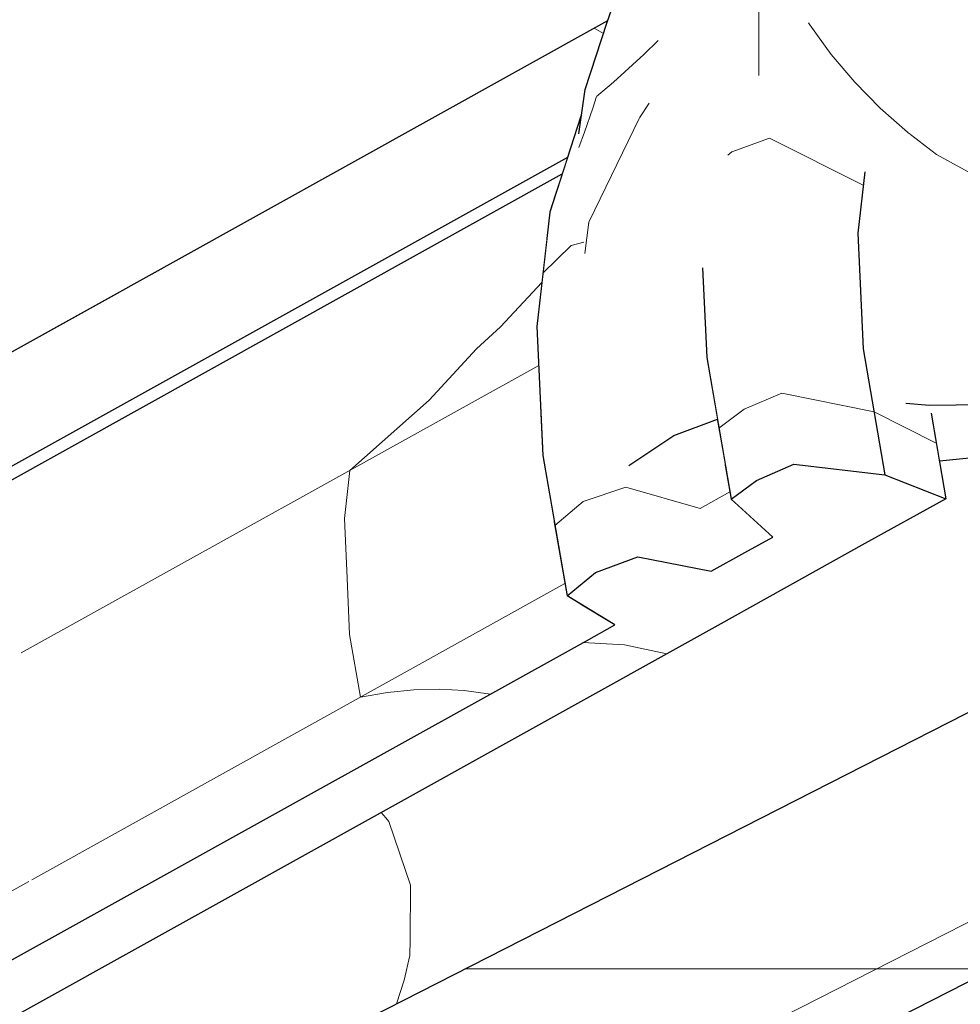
# Model space of a CAD drawing. Header units: millimetres. Extents: x -25478 to 4005, y -8416 to 11348.
# Tile 244 of 256: x -11321 to -11204, y 7196 to 7319. Entities that reach past the tile are written whole.
import ezdxf

# ---------------------------------------------------------------- set-up
doc = ezdxf.new("R2010")
doc.units = ezdxf.units.MM
doc.header["$MEASUREMENT"] = 0
doc.linetypes.add('Wipeout_Contour', pattern=[1000, 0, -1000])
for name, color, linetype in [('POHLED ZÁPADNÍ_1_Konstrukce - nosné', 7, 'Continuous'), ('POHLED ZÁPADNÍ_1_Nové_Konstrukce - krov', 7, 'Continuous'), ('POHLED ZÁPADNÍ_1_Nové_Konstrukce - střechy a skořepiny', 7, 'Continuous'), ('POHLED ZÁPADNÍ_1_Nové_Konstrukce – Dělicí čáry vrstev', 7, 'Continuous'), ('POHLED ZÁPADNÍ_1_Nové_Výplně - Povrchové', 7, 'Continuous'), ('POHLED ZÁPADNÍ_1_Nové_Výplně – Řezové', 7, 'Continuous')]:
    doc.layers.add(name, color=color, linetype=linetype)

# ---------------------------------------------------------------- blocks, each defined once
blk = doc.blocks.new('*X2244', base_point=(-25690.45, -8330.81))
at = {"layer": 'POHLED ZÁPADNÍ_1_Nové_Výplně - Povrchové', "color": 21, "linetype": 'Continuous', "lineweight": 20, "true_color": 0xffaaaa}
blk.add_line((-11210.23, 7304.6), (-11209.96, 7304.39), dxfattribs=at)
blk = doc.blocks.new('*X2263', base_point=(-25690.45, -8330.81))
at = {"layer": 'POHLED ZÁPADNÍ_1_Nové_Výplně - Povrchové', "color": 21, "linetype": 'Continuous', "lineweight": 20, "true_color": 0xffaaaa}
for p, q in [((-11209.96, 7304.39), (-11206.71, 7301.91)), ((-11206.71, 7301.91), (-11197.53, 7296.87))]:
    blk.add_line(p, q, dxfattribs=at)
blk = doc.blocks.new('*X2265', base_point=(-25690.45, -8330.81))
at = {"layer": 'POHLED ZÁPADNÍ_1_Nové_Výplně - Povrchové', "color": 21, "linetype": 'Continuous', "lineweight": 20, "true_color": 0xffaaaa}
for p, q in [((-11222.72, 7318.38), (-11222.55, 7318.1)), ((-11222.55, 7318.1), (-11219.87, 7314.42)), ((-11219.87, 7314.42), (-11216.92, 7310.94)), ((-11216.92, 7310.94), (-11213.74, 7307.69)), ((-11213.74, 7307.69), (-11210.33, 7304.67)), ((-11210.33, 7304.67), (-11210.23, 7304.6))]:
    blk.add_line(p, q, dxfattribs=at)
blk = doc.blocks.new('*X2267', base_point=(-25690.45, -8330.81))
at = {"layer": 'POHLED ZÁPADNÍ_1_Nové_Výplně - Povrchové', "color": 21, "linetype": 'Continuous', "lineweight": 20, "true_color": 0xffaaaa}
blk.add_line((-11228.9, 7326.63), (-11228.9, 7311.76), dxfattribs=at)
blk = doc.blocks.new('*X2272', base_point=(-25690.45, -8330.81))
at = {"layer": 'POHLED ZÁPADNÍ_1_Nové_Výplně - Povrchové', "color": 21, "linetype": 'Continuous', "lineweight": 20, "true_color": 0xffaaaa}
blk.add_line((-11243.85, 7306.46), (-11250.19, 7293.42), dxfattribs=at)
blk = doc.blocks.new('*X2281', base_point=(-25690.45, -8330.81))
at = {"layer": 'POHLED ZÁPADNÍ_1_Nové_Výplně - Povrchové', "color": 21, "linetype": 'Continuous', "lineweight": 20, "true_color": 0xffaaaa}
blk.add_line((-11250.19, 7293.42), (-11250.69, 7289.49), dxfattribs=at)
blk = doc.blocks.new('*X2282', base_point=(-25690.45, -8330.81))
at = {"layer": 'POHLED ZÁPADNÍ_1_Nové_Výplně - Povrchové', "color": 21, "linetype": 'Continuous', "lineweight": 20, "true_color": 0xffaaaa}
for p, q in [((-11241.52, 7316.14), (-11243.3, 7314.42)), ((-11243.3, 7314.42), (-11247.12, 7310.94)), ((-11247.12, 7310.94), (-11249.22, 7309.15)), ((-11242.63, 7308.32), (-11243.85, 7306.46))]:
    blk.add_line(p, q, dxfattribs=at)
blk = doc.blocks.new('*X2283', base_point=(-25690.45, -8330.81))
at = {"layer": 'POHLED ZÁPADNÍ_1_Nové_Výplně - Povrchové', "color": 21, "linetype": 'Continuous', "lineweight": 20, "true_color": 0xffaaaa}
for p, q in [((-11249.22, 7309.15), (-11249.7, 7307.69)), ((-11249.7, 7307.69), (-11250.74, 7304.67)), ((-11250.74, 7304.67), (-11251.43, 7302.76))]:
    blk.add_line(p, q, dxfattribs=at)

msp = doc.modelspace()

# ---------------------------------------------------------------- wipeouts: each hides what was drawn before it
at = {"color": 254, "linetype": 'Wipeout_Contour', "lineweight": 0, "ltscale": 443532.391241}
msp.add_wipeout([(-11476.27, 7121.37), (-11462.43, 7116.11), (-11456.84, 7119.21), (-11471.07, 7124.98), (-11470.19, 7129.94), (-11462.66, 7133.61), (-11447.07, 7131.87), (-11431.16, 7133.48), (-11234.06, 7242.99), (-11215.64, 7253.22), (-11205.52, 7258.84), (-11213.15, 7261.83), (-11224.53, 7263.17), (-11229.22, 7261.13), (-11232.38, 7258.8), (-11227.17, 7254.04), (-11230.67, 7252.1), (-11234.89, 7249.76), (-11244.04, 7251.55), (-11249.34, 7249.61), (-11252.92, 7246.71), (-11246.95, 7243.05), (-11250.5, 7241.08), (-11430.28, 7141.2), (-11434.03, 7139.11), (-11445.81, 7139.02), (-11458.68, 7140.19), (-11467.79, 7138.67), (-11475.72, 7135.52), (-11482.18, 7130.59), (-11484.04, 7125.35), (-11479.01, 7120.57), (-11478.24, 7120.27)], dxfattribs=at).dxf.layer = 'POHLED ZÁPADNÍ_1_Nové_Výplně - Povrchové'

# ---------------------------------------------------------------- next in the draw order: wipeouts: each hides what was drawn before it
at = {"color": 254, "linetype": 'Wipeout_Contour', "lineweight": 0, "ltscale": 80504.485415}
msp.add_wipeout([(-11254.54, 7256.09), (-11433.01, 7156.93), (-11430.28, 7141.2), (-11250.5, 7241.08), (-11251.3, 7245.72), (-11252.92, 7246.71)], dxfattribs=at).dxf.layer = 'POHLED ZÁPADNÍ_1_Nové_Výplně - Povrchové'

# ---------------------------------------------------------------- next in the draw order: wipeouts: each hides what was drawn before it
at = {"color": 254, "linetype": 'Wipeout_Contour', "lineweight": 0, "ltscale": 53559.100792}
msp.add_wipeout([(-11255.95, 7264.24), (-11252.92, 7246.71), (-11249.34, 7249.61), (-11252.42, 7267.37)], dxfattribs=at).dxf.layer = 'POHLED ZÁPADNÍ_1_Nové_Výplně - Povrchové'
at = {"color": 254, "linetype": 'Wipeout_Contour', "lineweight": 0, "ltscale": 40139.007605}
msp.add_wipeout([(-11246.95, 7243.05), (-11251.3, 7245.72), (-11250.5, 7241.08)], dxfattribs=at).dxf.layer = 'POHLED ZÁPADNÍ_1_Nové_Výplně - Povrchové'

# ---------------------------------------------------------------- next in the draw order: wipeouts: each hides what was drawn before it
at = {"color": 254, "linetype": 'Wipeout_Contour', "lineweight": 0, "ltscale": 53549.427425}
msp.add_wipeout([(-11252.42, 7267.37), (-11249.34, 7249.61), (-11244.04, 7251.55), (-11247.07, 7269.05)], dxfattribs=at).dxf.layer = 'POHLED ZÁPADNÍ_1_Nové_Výplně - Povrchové'

# ---------------------------------------------------------------- next in the draw order: wipeouts: each hides what was drawn before it
at = {"color": 254, "linetype": 'Wipeout_Contour', "lineweight": 0, "ltscale": 80298.004217}
msp.add_wipeout([(-11246.12, 7268.69), (-11247.07, 7269.05), (-11244.04, 7251.55), (-11234.89, 7249.76), (-11236.89, 7261.29), (-11245.17, 7262.98)], dxfattribs=at).dxf.layer = 'POHLED ZÁPADNÍ_1_Nové_Výplně - Povrchové'

# ---------------------------------------------------------------- next in the draw order: wipeouts: each hides what was drawn before it
at = {"color": 254, "linetype": 'Wipeout_Contour', "lineweight": 0, "ltscale": 80242.375224}
msp.add_wipeout([(-11233.14, 7263.22), (-11236.89, 7261.29), (-11234.89, 7249.76), (-11230.67, 7252.1), (-11231.73, 7258.21), (-11232.38, 7258.8)], dxfattribs=at).dxf.layer = 'POHLED ZÁPADNÍ_1_Nové_Výplně - Povrchové'

# ---------------------------------------------------------------- next in the draw order: wipeouts: each hides what was drawn before it
at = {"color": 254, "linetype": 'Wipeout_Contour', "lineweight": 0, "ltscale": 40107.958421}
msp.add_wipeout([(-11231.73, 7258.21), (-11230.67, 7252.1), (-11227.17, 7254.04)], dxfattribs=at).dxf.layer = 'POHLED ZÁPADNÍ_1_Nové_Výplně - Povrchové'

# ---------------------------------------------------------------- next in the draw order: wipeouts: each hides what was drawn before it
at = {"color": 254, "linetype": 'Wipeout_Contour', "lineweight": 0, "ltscale": 53516.593848}
msp.add_wipeout([(-11235.44, 7276.51), (-11232.38, 7258.8), (-11229.22, 7261.13), (-11232.31, 7278.98)], dxfattribs=at).dxf.layer = 'POHLED ZÁPADNÍ_1_Nové_Výplně - Povrchové'

# ---------------------------------------------------------------- next in the draw order: wipeouts: each hides what was drawn before it
at = {"color": 254, "linetype": 'Wipeout_Contour', "lineweight": 0, "ltscale": 53508.17598}
msp.add_wipeout([(-11232.31, 7278.98), (-11229.22, 7261.13), (-11224.53, 7263.17), (-11227.59, 7280.87)], dxfattribs=at).dxf.layer = 'POHLED ZÁPADNÍ_1_Nové_Výplně - Povrchové'

# ---------------------------------------------------------------- next in the draw order: wipeouts: each hides what was drawn before it
at = {"color": 254, "linetype": 'Wipeout_Contour', "lineweight": 0, "ltscale": 80345.175748}
msp.add_wipeout([(-11235.95, 7287.73), (-11235.44, 7276.51), (-11232.31, 7278.98), (-11233.05, 7295.43), (-11235.48, 7293.4), (-11235.37, 7290.23)], dxfattribs=at).dxf.layer = 'POHLED ZÁPADNÍ_1_Nové_Výplně - Povrchové'
at = {"color": 254, "linetype": 'Wipeout_Contour', "lineweight": 0, "ltscale": 53480.472193}
msp.add_wipeout([(-11227.59, 7280.87), (-11224.53, 7263.17), (-11213.15, 7261.83), (-11215.87, 7277.57)], dxfattribs=at).dxf.layer = 'POHLED ZÁPADNÍ_1_Nové_Výplně - Povrchové'

# ---------------------------------------------------------------- next in the draw order: wipeouts: each hides what was drawn before it
at = {"color": 254, "linetype": 'Wipeout_Contour', "lineweight": 0, "ltscale": 53551.738602}
msp.add_wipeout([(-11233.05, 7295.43), (-11232.31, 7278.98), (-11227.59, 7280.87), (-11228.33, 7297.19)], dxfattribs=at).dxf.layer = 'POHLED ZÁPADNÍ_1_Nové_Výplně - Povrchové'
at = {"color": 254, "linetype": 'Wipeout_Contour', "lineweight": 0, "ltscale": 80165.973229}
msp.add_wipeout([(-11211.44, 7274.87), (-11215.87, 7277.57), (-11213.15, 7261.83), (-11205.52, 7258.84), (-11207.37, 7269.53), (-11210.52, 7270.77)], dxfattribs=at).dxf.layer = 'POHLED ZÁPADNÍ_1_Nové_Výplně - Povrchové'

# ---------------------------------------------------------------- next in the draw order: wipeouts: each hides what was drawn before it
at = {"color": 254, "linetype": 'Wipeout_Contour', "lineweight": 0, "ltscale": 53584.040476}
msp.add_wipeout([(-11233.73, 7298.11), (-11235.48, 7293.4), (-11233.05, 7295.43), (-11231.97, 7305.04)], dxfattribs=at).dxf.layer = 'POHLED ZÁPADNÍ_1_Nové_Výplně - Povrchové'
at = {"color": 254, "linetype": 'Wipeout_Contour', "lineweight": 0, "ltscale": 53521.452621}
msp.add_wipeout([(-11228.33, 7297.19), (-11227.59, 7280.87), (-11215.87, 7277.57), (-11216.52, 7292.07)], dxfattribs=at).dxf.layer = 'POHLED ZÁPADNÍ_1_Nové_Výplně - Povrchové'
at = {"color": 254, "linetype": 'Wipeout_Contour', "lineweight": 0, "ltscale": 53454.694794}
msp.add_wipeout([(-11350.87, 7160.15), (-11348.97, 7157.57), (-11147, 7260.48), (-11153.77, 7269.66)], dxfattribs=at).dxf.layer = 'POHLED ZÁPADNÍ_1_Nové_Výplně - Povrchové'

# ---------------------------------------------------------------- next in the draw order: wipeouts: each hides what was drawn before it
at = {"color": 254, "linetype": 'Wipeout_Contour', "lineweight": 0, "ltscale": 80380.928199}
msp.add_wipeout([(-11231.97, 7305.04), (-11233.05, 7295.43), (-11228.33, 7297.19), (-11226.71, 7311.62), (-11229.7, 7310.58), (-11229.81, 7309.88)], dxfattribs=at).dxf.layer = 'POHLED ZÁPADNÍ_1_Nové_Výplně - Povrchové'
at = {"color": 254, "linetype": 'Wipeout_Contour', "lineweight": 0, "ltscale": 66864.841386}
msp.add_wipeout([(-11216.52, 7292.07), (-11215.87, 7277.57), (-11211.44, 7274.87), (-11214.63, 7289.3), (-11214.77, 7290.64)], dxfattribs=at).dxf.layer = 'POHLED ZÁPADNÍ_1_Nové_Výplně - Povrchové'
at = {"color": 254, "linetype": 'Wipeout_Contour', "lineweight": 0, "ltscale": 67172.777488}
msp.add_wipeout([(-11256.21, 7270.02), (-11433.66, 7171.43), (-11433.01, 7156.93), (-11254.54, 7256.09), (-11255.95, 7264.24)], dxfattribs=at).dxf.layer = 'POHLED ZÁPADNÍ_1_Nové_Výplně - Povrchové'

# ---------------------------------------------------------------- next in the draw order: wipeouts: each hides what was drawn before it
at = {"color": 254, "linetype": 'Wipeout_Contour', "lineweight": 0, "ltscale": 80337.63607}
msp.add_wipeout([(-11226.71, 7311.62), (-11228.33, 7297.19), (-11216.52, 7292.07), (-11215.67, 7299.74), (-11223.91, 7308.39), (-11224.19, 7309.79)], dxfattribs=at).dxf.layer = 'POHLED ZÁPADNÍ_1_Nové_Výplně - Povrchové'
at = {"color": 254, "linetype": 'Wipeout_Contour', "lineweight": 0, "ltscale": 53602.248258}
msp.add_wipeout([(-11256.68, 7280.39), (-11255.95, 7264.24), (-11252.42, 7267.37), (-11253.15, 7283.74)], dxfattribs=at).dxf.layer = 'POHLED ZÁPADNÍ_1_Nové_Výplně - Povrchové'

# ---------------------------------------------------------------- next in the draw order: wipeouts: each hides what was drawn before it
at = {"color": 254, "linetype": 'Wipeout_Contour', "lineweight": 0, "ltscale": 40196.733732}
msp.add_wipeout([(-11229.7, 7310.58), (-11226.71, 7311.62), (-11224.64, 7318.03)], dxfattribs=at).dxf.layer = 'POHLED ZÁPADNÍ_1_Nové_Výplně - Povrchové'
at = {"color": 254, "linetype": 'Wipeout_Contour', "lineweight": 0, "ltscale": 40136.571061}
msp.add_wipeout([(-11215.67, 7299.74), (-11216.52, 7292.07), (-11214.77, 7290.64)], dxfattribs=at).dxf.layer = 'POHLED ZÁPADNÍ_1_Nové_Výplně - Povrchové'
at = {"color": 254, "linetype": 'Wipeout_Contour', "lineweight": 0, "ltscale": 93790.225072}
msp.add_wipeout([(-11250.26, 7284.52), (-11253.15, 7283.74), (-11252.42, 7267.37), (-11247.07, 7269.05), (-11247.33, 7274.87), (-11249.6, 7279.25), (-11250.22, 7281.97)], dxfattribs=at).dxf.layer = 'POHLED ZÁPADNÍ_1_Nové_Výplně - Povrchové'

# ---------------------------------------------------------------- next in the draw order: wipeouts: each hides what was drawn before it
at = {"color": 254, "linetype": 'Wipeout_Contour', "lineweight": 0, "ltscale": 40192.076354}
msp.add_wipeout([(-11224.64, 7318.03), (-11226.71, 7311.62), (-11224.17, 7310.15)], dxfattribs=at).dxf.layer = 'POHLED ZÁPADNÍ_1_Nové_Výplně - Povrchové'
at = {"color": 254, "linetype": 'Wipeout_Contour', "lineweight": 0, "ltscale": 40176.791751}
msp.add_wipeout([(-11247.33, 7274.87), (-11247.07, 7269.05), (-11246.12, 7268.69)], dxfattribs=at).dxf.layer = 'POHLED ZÁPADNÍ_1_Nové_Výplně - Povrchové'

# ---------------------------------------------------------------- next in the draw order: wipeouts: each hides what was drawn before it
at = {"color": 254, "linetype": 'Wipeout_Contour', "lineweight": 0, "ltscale": 66839.69831}
msp.add_wipeout([(-11360.99, 7171.46), (-11350.87, 7160.15), (-11153.77, 7269.66), (-11163.08, 7280.06), (-11190.75, 7266.05)], dxfattribs=at).dxf.layer = 'POHLED ZÁPADNÍ_1_Nové_Výplně - Povrchové'

# ---------------------------------------------------------------- next in the draw order: wipeouts: each hides what was drawn before it
at = {"color": 254, "linetype": 'Wipeout_Contour', "lineweight": 0, "ltscale": 67211.702146}
msp.add_wipeout([(-11433.66, 7171.43), (-11256.21, 7270.02), (-11256.68, 7280.39), (-11256.51, 7281.89), (-11432.22, 7184.26)], dxfattribs=at).dxf.layer = 'POHLED ZÁPADNÍ_1_Nové_Výplně - Povrchové'

# ---------------------------------------------------------------- next in the draw order: wipeouts: each hides what was drawn before it
at = {"color": 254, "linetype": 'Wipeout_Contour', "lineweight": 0, "ltscale": 53634.067375}
msp.add_wipeout([(-11255.08, 7294.68), (-11256.68, 7280.39), (-11253.15, 7283.74), (-11251.53, 7298.22)], dxfattribs=at).dxf.layer = 'POHLED ZÁPADNÍ_1_Nové_Výplně - Povrchové'
at = {"color": 254, "linetype": 'Wipeout_Contour', "lineweight": 0, "ltscale": 93610.907005}
msp.add_wipeout([(-11361.68, 7172.08), (-11360.99, 7171.46), (-11190.75, 7266.05), (-11193.02, 7264.9), (-11195.05, 7264.69), (-11206.33, 7263.53), (-11205.52, 7258.84)], dxfattribs=at).dxf.layer = 'POHLED ZÁPADNÍ_1_Nové_Výplně - Povrchové'

# ---------------------------------------------------------------- next in the draw order: wipeouts: each hides what was drawn before it
at = {"color": 254, "linetype": 'Wipeout_Contour', "lineweight": 0, "ltscale": 172720.431161}
msp.add_wipeout([(-11207.56, 7270.52), (-11210.52, 7270.77), (-11207.37, 7269.53), (-11206.33, 7263.53), (-11193.02, 7264.9), (-10957.08, 7384.42), (-10964.74, 7387.4), (-10968.26, 7385.62), (-10977.6, 7387.41), (-10983.48, 7385.39), (-10987.71, 7382.39), (-10982.01, 7378.65), (-11195.16, 7270.68)], dxfattribs=at).dxf.layer = 'POHLED ZÁPADNÍ_1_Nové_Výplně - Povrchové'
at = {"color": 254, "linetype": 'Wipeout_Contour', "lineweight": 0, "ltscale": 40218.394502}
msp.add_wipeout([(-11253.15, 7283.74), (-11250.26, 7284.52), (-11251.46, 7298.18)], dxfattribs=at).dxf.layer = 'POHLED ZÁPADNÍ_1_Nové_Výplně - Povrchové'
at = {"color": 254, "linetype": 'Wipeout_Contour', "lineweight": 0, "ltscale": 53824.482424}
msp.add_wipeout([(-11432.22, 7184.26), (-11256.51, 7281.89), (-11255.46, 7291.3), (-11428.74, 7195.03)], dxfattribs=at).dxf.layer = 'POHLED ZÁPADNÍ_1_Nové_Výplně - Povrchové'
at = {"color": 254, "linetype": 'Wipeout_Contour', "lineweight": 0, "ltscale": 66907.373226}
msp.add_wipeout([(-11245.17, 7262.98), (-11236.89, 7261.29), (-11233.14, 7263.22), (-11234.11, 7268.79), (-11239.57, 7266.76)], dxfattribs=at).dxf.layer = 'POHLED ZÁPADNÍ_1_Nové_Výplně - Povrchové'

# ---------------------------------------------------------------- next in the draw order: wipeouts: each hides what was drawn before it
at = {"color": 254, "linetype": 'Wipeout_Contour', "lineweight": 0, "ltscale": 53507.211094}
msp.add_wipeout([(-11197.59, 7301.39), (-11195.75, 7314.42), (-11208.21, 7318.87), (-11210.25, 7304.46)], dxfattribs=at).dxf.layer = 'POHLED ZÁPADNÍ_1_Nové_Výplně - Povrchové'
at = {"color": 254, "linetype": 'Wipeout_Contour', "lineweight": 0, "ltscale": 67070.533647}
msp.add_wipeout([(-11251.2, 7306.67), (-11255.08, 7294.68), (-11251.53, 7298.22), (-11251.43, 7304.48), (-11251.11, 7306.77)], dxfattribs=at).dxf.layer = 'POHLED ZÁPADNÍ_1_Nové_Výplně - Povrchové'
at = {"color": 254, "linetype": 'Wipeout_Contour', "lineweight": 0, "ltscale": 53438.665059}
msp.add_wipeout([(-11207.56, 7270.52), (-11195.16, 7270.68), (-11197.4, 7286.66), (-11210.03, 7288.18)], dxfattribs=at).dxf.layer = 'POHLED ZÁPADNÍ_1_Nové_Výplně - Povrchové'

# ---------------------------------------------------------------- next in the draw order: block references
at = {"layer": 'POHLED ZÁPADNÍ_1_Konstrukce - nosné', "color": 9, "linetype": 'Continuous', "lineweight": 13}
msp.add_blockref('*X2244', (-25690.45, -8330.81), dxfattribs=at)

# ---------------------------------------------------------------- next in the draw order: wipeouts: each hides what was drawn before it
at = {"color": 254, "linetype": 'Wipeout_Contour', "lineweight": 0, "ltscale": 53524.79218}
msp.add_wipeout([(-11195.75, 7314.42), (-11191.91, 7325.35), (-11203.97, 7330.95), (-11208.21, 7318.87)], dxfattribs=at).dxf.layer = 'POHLED ZÁPADNÍ_1_Nové_Výplně - Povrchové'
at = {"color": 254, "linetype": 'Wipeout_Contour', "lineweight": 0, "ltscale": 67246.585937}
msp.add_wipeout([(-11428.74, 7195.03), (-11255.46, 7291.3), (-11255.08, 7294.68), (-11254.22, 7297.35), (-11423.32, 7203.4)], dxfattribs=at).dxf.layer = 'POHLED ZÁPADNÍ_1_Nové_Výplně - Povrchové'

# ---------------------------------------------------------------- next in the draw order: wipeouts: each hides what was drawn before it
at = {"color": 254, "linetype": 'Wipeout_Contour', "lineweight": 0, "ltscale": 53478.196415}
msp.add_wipeout([(-11197.4, 7286.66), (-11197.59, 7301.39), (-11210.25, 7304.46), (-11210.03, 7288.18)], dxfattribs=at).dxf.layer = 'POHLED ZÁPADNÍ_1_Nové_Výplně - Povrchové'
at = {"color": 254, "linetype": 'Wipeout_Contour', "lineweight": 0, "ltscale": 53833.320994}
msp.add_wipeout([(-11423.32, 7203.4), (-11254.22, 7297.35), (-11253.54, 7299.46), (-11416.12, 7209.13)], dxfattribs=at).dxf.layer = 'POHLED ZÁPADNÍ_1_Nové_Výplně - Povrchové'

# ---------------------------------------------------------------- next in the draw order: block references
at = {"layer": 'POHLED ZÁPADNÍ_1_Konstrukce - nosné', "color": 9, "linetype": 'Continuous', "lineweight": 13}
msp.add_blockref('*X2263', (-25690.45, -8330.81), dxfattribs=at)

# ---------------------------------------------------------------- next in the draw order: wipeouts: each hides what was drawn before it
at = {"color": 254, "linetype": 'Wipeout_Contour', "lineweight": 0, "ltscale": 243211.442478}
msp.add_wipeout([(-11470.56, 7231.02), (-11473.4, 7221.11), (-11471.38, 7212.99), (-11466.52, 7217.61), (-11457.02, 7225.17), (-11449.38, 7226.92), (-11441.1, 7224.52), (-11430.15, 7214.1), (-11421.23, 7207.98), (-11252.87, 7301.52), (-11251.2, 7306.67), (-11250.65, 7310.02), (-11247.9, 7318.43), (-11426.64, 7219.3), (-11436.92, 7226.36), (-11447.86, 7236.78), (-11456.15, 7239.18), (-11463.79, 7237.42)], dxfattribs=at).dxf.layer = 'POHLED ZÁPADNÍ_1_Nové_Výplně - Povrchové'
at = {"color": 254, "linetype": 'Wipeout_Contour', "lineweight": 0, "ltscale": 66832.382487}
msp.add_wipeout([(-11214.63, 7289.3), (-11211.44, 7274.87), (-11210.52, 7270.77), (-11207.56, 7270.52), (-11210.03, 7288.18)], dxfattribs=at).dxf.layer = 'POHLED ZÁPADNÍ_1_Nové_Výplně - Povrchové'

# ---------------------------------------------------------------- next in the draw order: wipeouts: each hides what was drawn before it
at = {"color": 254, "linetype": 'Wipeout_Contour', "lineweight": 0, "ltscale": 53561.853473}
msp.add_wipeout([(-11208.21, 7318.87), (-11221.64, 7325.96), (-11223.93, 7309.78), (-11210.25, 7304.46)], dxfattribs=at).dxf.layer = 'POHLED ZÁPADNÍ_1_Nové_Výplně - Povrchové'
at = {"color": 254, "linetype": 'Wipeout_Contour', "lineweight": 0, "ltscale": 53833.771853}
msp.add_wipeout([(-11421.23, 7207.98), (-11413.66, 7210.49), (-11253.54, 7299.46), (-11252.87, 7301.52)], dxfattribs=at).dxf.layer = 'POHLED ZÁPADNÍ_1_Nové_Výplně - Povrchové'
at = {"color": 254, "linetype": 'Wipeout_Contour', "lineweight": 0, "ltscale": 93754.49769}
msp.add_wipeout([(-11242.52, 7287.85), (-11250.04, 7282.4), (-11249.6, 7279.25), (-11247.33, 7274.87), (-11246.12, 7268.69), (-11245.17, 7262.98), (-11239.57, 7266.76)], dxfattribs=at).dxf.layer = 'POHLED ZÁPADNÍ_1_Nové_Výplně - Povrchové'

# ---------------------------------------------------------------- next in the draw order: block references
at = {"layer": 'POHLED ZÁPADNÍ_1_Konstrukce - nosné', "color": 9, "linetype": 'Continuous', "lineweight": 13}
msp.add_blockref('*X2265', (-25690.45, -8330.81), dxfattribs=at)

# ---------------------------------------------------------------- next in the draw order: wipeouts: each hides what was drawn before it
at = {"color": 254, "linetype": 'Wipeout_Contour', "lineweight": 0, "ltscale": 80335.230838}
msp.add_wipeout([(-11235.37, 7290.23), (-11242.52, 7287.85), (-11239.57, 7266.76), (-11234.11, 7268.79), (-11235.44, 7276.51), (-11235.95, 7287.73)], dxfattribs=at).dxf.layer = 'POHLED ZÁPADNÍ_1_Nové_Výplně - Povrchové'
at = {"color": 254, "linetype": 'Wipeout_Contour', "lineweight": 0, "ltscale": 40201.962291}
msp.add_wipeout([(-11250.22, 7281.97), (-11249.6, 7279.25), (-11250.04, 7282.4)], dxfattribs=at).dxf.layer = 'POHLED ZÁPADNÍ_1_Nové_Výplně - Povrchové'

# ---------------------------------------------------------------- next in the draw order: wipeouts: each hides what was drawn before it
at = {"color": 254, "linetype": 'Wipeout_Contour', "lineweight": 0, "ltscale": 93672.929288}
msp.add_wipeout([(-11223.93, 7309.78), (-11223.91, 7308.39), (-11215.67, 7299.74), (-11214.77, 7290.64), (-11214.63, 7289.3), (-11210.03, 7288.18), (-11210.25, 7304.46)], dxfattribs=at).dxf.layer = 'POHLED ZÁPADNÍ_1_Nové_Výplně - Povrchové'

# ---------------------------------------------------------------- next in the draw order: wipeouts: each hides what was drawn before it
at = {"color": 254, "linetype": 'Wipeout_Contour', "lineweight": 0, "ltscale": 93806.826121}
msp.add_wipeout([(-11233.89, 7309.94), (-11229.81, 7309.88), (-11229.7, 7310.58), (-11224.64, 7318.03), (-11224.17, 7310.15), (-11221.64, 7325.96), (-11231.49, 7326.87)], dxfattribs=at).dxf.layer = 'POHLED ZÁPADNÍ_1_Nové_Výplně - Povrchové'

# ---------------------------------------------------------------- next in the draw order: block references
at = {"layer": 'POHLED ZÁPADNÍ_1_Konstrukce - nosné', "color": 9, "linetype": 'Continuous', "lineweight": 13}
msp.add_blockref('*X2267', (-25690.45, -8330.81), dxfattribs=at)

# ---------------------------------------------------------------- next in the draw order: wipeouts: each hides what was drawn before it
at = {"color": 254, "linetype": 'Wipeout_Contour', "lineweight": 0, "ltscale": 53596.857345}
msp.add_wipeout([(-11233.89, 7309.94), (-11233.73, 7298.11), (-11231.97, 7305.04), (-11229.81, 7309.88)], dxfattribs=at).dxf.layer = 'POHLED ZÁPADNÍ_1_Nové_Výplně - Povrchové'

# ---------------------------------------------------------------- next in the draw order: wipeouts: each hides what was drawn before it
at = {"color": 254, "linetype": 'Wipeout_Contour', "lineweight": 0, "ltscale": 80394.72651}
msp.add_wipeout([(-11233.89, 7309.94), (-11242.78, 7307.29), (-11242.52, 7287.85), (-11235.37, 7290.23), (-11235.48, 7293.4), (-11233.73, 7298.11)], dxfattribs=at).dxf.layer = 'POHLED ZÁPADNÍ_1_Nové_Výplně - Povrchové'

# ---------------------------------------------------------------- next in the draw order: wipeouts: each hides what was drawn before it
at = {"color": 254, "linetype": 'Wipeout_Contour', "lineweight": 0, "ltscale": 53620.1953}
msp.add_wipeout([(-11250.3, 7301.52), (-11250.04, 7282.4), (-11242.52, 7287.85), (-11242.78, 7307.29)], dxfattribs=at).dxf.layer = 'POHLED ZÁPADNÍ_1_Nové_Výplně - Povrchové'

# ---------------------------------------------------------------- next in the draw order: block references
at = {"layer": 'POHLED ZÁPADNÍ_1_Konstrukce - nosné', "color": 9, "linetype": 'Continuous', "lineweight": 13}
msp.add_blockref('*X2272', (-25690.45, -8330.81), dxfattribs=at)

# ---------------------------------------------------------------- next in the draw order: wipeouts: each hides what was drawn before it
at = {"color": 254, "linetype": 'Wipeout_Contour', "lineweight": 0, "ltscale": 53637.855648}
msp.add_wipeout([(-11233.89, 7309.94), (-11231.49, 7326.87), (-11240.34, 7324.49), (-11242.78, 7307.29)], dxfattribs=at).dxf.layer = 'POHLED ZÁPADNÍ_1_Nové_Výplně - Povrchové'

# ---------------------------------------------------------------- next in the draw order: wipeouts: each hides what was drawn before it
at = {"color": 254, "linetype": 'Wipeout_Contour', "lineweight": 0, "ltscale": 53627.857494}
msp.add_wipeout([(-11251.46, 7298.18), (-11250.26, 7284.52), (-11250.22, 7281.97), (-11250.3, 7301.52)], dxfattribs=at).dxf.layer = 'POHLED ZÁPADNÍ_1_Nové_Výplně - Povrchové'

# ---------------------------------------------------------------- next in the draw order: block references
at = {"layer": 'POHLED ZÁPADNÍ_1_Konstrukce - nosné', "color": 9, "linetype": 'Continuous', "lineweight": 13}
msp.add_blockref('*X2281', (-25690.45, -8330.81), dxfattribs=at)

# ---------------------------------------------------------------- next in the draw order: wipeouts: each hides what was drawn before it
at = {"color": 254, "linetype": 'Wipeout_Contour', "lineweight": 0, "ltscale": 53656.14528}
msp.add_wipeout([(-11250.3, 7301.52), (-11242.78, 7307.29), (-11240.34, 7324.49), (-11247.9, 7318.43)], dxfattribs=at).dxf.layer = 'POHLED ZÁPADNÍ_1_Nové_Výplně - Povrchové'

# ---------------------------------------------------------------- next in the draw order: block references
at = {"layer": 'POHLED ZÁPADNÍ_1_Konstrukce - nosné', "color": 9, "linetype": 'Continuous', "lineweight": 13}
msp.add_blockref('*X2282', (-25690.45, -8330.81), dxfattribs=at)

# ---------------------------------------------------------------- next in the draw order: wipeouts: each hides what was drawn before it
at = {"color": 254, "linetype": 'Wipeout_Contour', "lineweight": 0, "ltscale": 67072.890765}
msp.add_wipeout([(-11251.42, 7298.56), (-11250.3, 7301.52), (-11247.9, 7318.43), (-11250.65, 7310.02), (-11251.43, 7304.48)], dxfattribs=at).dxf.layer = 'POHLED ZÁPADNÍ_1_Nové_Výplně - Povrchové'

# ---------------------------------------------------------------- next in the draw order: block references
at = {"layer": 'POHLED ZÁPADNÍ_1_Konstrukce - nosné', "color": 9, "linetype": 'Continuous', "lineweight": 13}
msp.add_blockref('*X2283', (-25690.45, -8330.81), dxfattribs=at)

# ---------------------------------------------------------------- next in the draw order: wipeouts: each hides what was drawn before it
at = {"color": 254, "linetype": 'Wipeout_Contour', "lineweight": 0, "ltscale": 53677.898542}
msp.add_wipeout([(-11247.9, 7318.43), (-11240.34, 7324.49), (-11235.28, 7338.91), (-11242.92, 7332.62)], dxfattribs=at).dxf.layer = 'POHLED ZÁPADNÍ_1_Nové_Výplně - Povrchové'

# ---------------------------------------------------------------- next in the draw order: wipeouts: each hides what was drawn before it
at = {"color": 254, "linetype": 'Wipeout_Contour', "lineweight": 0, "ltscale": 50415.951224}
msp.add_wipeout([(-11454.64, 7025.17), (-11436.48, 6989.53), (-7717.4, 8884.49), (-7735.56, 8920.13)], dxfattribs=at).dxf.layer = 'POHLED ZÁPADNÍ_1_Nové_Výplně – Řezové'

# ---------------------------------------------------------------- next in the draw order: wipeouts: each hides what was drawn before it
at = {"color": 254, "linetype": 'Wipeout_Contour', "lineweight": 0, "ltscale": 50561.824188}
msp.add_wipeout([(-11472.8, 7060.81), (-11454.64, 7025.17), (-7735.56, 8920.13), (-7753.72, 8955.77)], dxfattribs=at).dxf.layer = 'POHLED ZÁPADNÍ_1_Nové_Výplně – Řezové'

# ---------------------------------------------------------------- next in the draw order: wipeouts: each hides what was drawn before it
at = {"color": 254, "linetype": 'Wipeout_Contour', "lineweight": 0, "ltscale": 50689.523339}
msp.add_wipeout([(-11486.42, 7087.54), (-11472.8, 7060.81), (-7753.72, 8955.77), (-7767.34, 8982.5)], dxfattribs=at).dxf.layer = 'POHLED ZÁPADNÍ_1_Nové_Výplně – Řezové'

# ---------------------------------------------------------------- next in the draw order: hatches: boundary and pattern name
at = {"layer": 'POHLED ZÁPADNÍ_1_Nové_Výplně – Řezové', "linetype": 'Continuous', "lineweight": 20, "true_color": 0xffaaaa}
h = msp.add_hatch(dxfattribs=at)
h.set_pattern_fill('Střecha___tašky_0001', color=21, style=0, pattern_type=2)
h.set_pattern_definition([(0, (0, 0), (0, 50), [])])
h.paths.add_polyline_path([(-11486.42, 7087.54), (-11472.8, 7060.81), (-7753.72, 8955.77), (-7767.34, 8982.5)])

# ---------------------------------------------------------------- next in the draw order: wipeouts: each hides what was drawn before it
at = {"color": 254, "linetype": 'Wipeout_Contour', "lineweight": 0, "ltscale": 50341.207579}
msp.add_wipeout([(-11436.48, 6989.53), (-11436.02, 6988.64), (-7716.95, 8883.6), (-7717.4, 8884.49)], dxfattribs=at).dxf.layer = 'POHLED ZÁPADNÍ_1_Nové_Výplně – Řezové'

# ---------------------------------------------------------------- next in the draw order: linework, layer by layer
at = {"layer": 'POHLED ZÁPADNÍ_1_Konstrukce - nosné', "color": 8, "linetype": 'Continuous', "lineweight": 20}
msp.add_line((-4454.96, 10638.09), (-11405.15, 7102.91), dxfattribs=at)
at = {"layer": 'POHLED ZÁPADNÍ_1_Nové_Konstrukce - krov', "color": 1, "linetype": 'Continuous', "lineweight": 25}
for p, q in [((-11247.9, 7318.43), (-11242.92, 7332.62)), ((-11422.89, 7221.38), (-11247.82, 7318.65)), ((-11250.65, 7310.02), (-11247.9, 7318.43)), ((-11251.43, 7304.48), (-11250.65, 7310.02)), ((-11251.2, 7306.67), (-11255.08, 7294.68)), ((-11251.1, 7306.83), (-11251.2, 7306.67)), ((-11252.87, 7301.52), (-11421.23, 7207.98)), ((-11215.67, 7299.74), (-11216.52, 7292.07)), ((-11416.12, 7209.13), (-11253.54, 7299.46)), ((-11255.08, 7294.68), (-11256.68, 7280.39)), ((-11216.52, 7292.07), (-11215.87, 7277.57)), ((-11235.95, 7287.73), (-11235.44, 7276.51)), ((-11256.68, 7280.39), (-11255.95, 7264.24)), ((-11215.87, 7277.57), (-11213.15, 7261.84)), ((-11235.44, 7276.51), (-11232.38, 7258.8)), ((-11210.52, 7270.77), (-11207.56, 7270.52)), ((-11207.56, 7270.52), (-11195.16, 7270.68)), ((-11207.37, 7269.53), (-11205.52, 7258.84)), ((-11239.57, 7266.76), (-11234.11, 7268.79)), ((-11245.17, 7262.98), (-11239.57, 7266.76)), ((-11255.95, 7264.24), (-11252.92, 7246.71)), ((-11193.02, 7264.9), (-11206.33, 7263.53)), ((-11229.22, 7261.13), (-11224.53, 7263.17)), ((-11224.53, 7263.17), (-11213.15, 7261.84)), ((-11213.15, 7261.84), (-11205.52, 7258.84)), ((-11232.38, 7258.8), (-11229.22, 7261.13)), ((-11227.17, 7254.04), (-11232.38, 7258.8)), ((-11205.52, 7258.84), (-11215.64, 7253.22)), ((-11215.64, 7253.22), (-11234.06, 7242.99)), ((-11230.67, 7252.1), (-11227.17, 7254.04)), ((-11234.89, 7249.76), (-11230.67, 7252.1)), ((-11249.34, 7249.61), (-11244.04, 7251.55)), ((-11244.04, 7251.55), (-11234.89, 7249.76)), ((-11252.92, 7246.71), (-11249.34, 7249.61)), ((-11246.95, 7243.05), (-11252.92, 7246.71)), ((-11250.5, 7241.08), (-11246.95, 7243.05)), ((-11234.06, 7242.99), (-11431.16, 7133.48)), ((-11430.28, 7141.2), (-11250.5, 7241.08))]:
    msp.add_line(p, q, dxfattribs=at)
at = {"layer": 'POHLED ZÁPADNÍ_1_Nové_Konstrukce - krov', "color": 21, "linetype": 'Continuous', "lineweight": 20, "true_color": 0xffaaaa}
for p, q in [((-11248.35, 7317.04), (-11249.54, 7317.69)), ((-11232.29, 7302.23), (-11227.57, 7303.94)), ((-11227.57, 7303.94), (-11215.85, 7298.07)), ((-11232.79, 7301.8), (-11232.29, 7302.23)), ((-11255.93, 7287.07), (-11252.39, 7290.51)), ((-11252.39, 7290.51), (-11250.82, 7290.91)), ((-11256.06, 7285.89), (-11261.23, 7280.35)), ((-11261.23, 7280.35), (-11264.26, 7277.58)), ((-11264.26, 7277.58), (-11270.18, 7271.17)), ((-11321.2, 7239.54), (-11256.46, 7275.51)), ((-11230.76, 7270.05), (-11226.06, 7272.02)), ((-11226.06, 7272.02), (-11214.51, 7269.7)), ((-11270.18, 7271.17), (-11280.1, 7262.37)), ((-11233.91, 7267.65), (-11230.76, 7270.05)), ((-11206.72, 7265.78), (-11214.51, 7269.7)), ((-11280.77, 7256.38), (-11280.1, 7262.37)), ((-11250.88, 7258.49), (-11245.56, 7260.3)), ((-11245.56, 7260.3), (-11236.25, 7257.62)), ((-11236.25, 7257.62), (-11232.53, 7259.69)), ((-11254.44, 7255.47), (-11250.88, 7258.49)), ((-11280.44, 7248.89), (-11280.77, 7256.38)), ((-11319.86, 7211.17), (-11253.18, 7248.22)), ((-11280.12, 7241.87), (-11280.44, 7248.89)), ((-11278.76, 7234.01), (-11280.12, 7241.87)), ((-11245.71, 7240.55), (-11250.92, 7240.85)), ((-11240.45, 7239.44), (-11245.71, 7240.55)), ((-11278.76, 7234.01), (-11275.38, 7234.6)), ((-11275.38, 7234.6), (-11272.08, 7234.94)), ((-11272.08, 7234.94), (-11268.87, 7235.02)), ((-11268.87, 7235.02), (-11265.77, 7234.85)), ((-11265.77, 7234.85), (-11262.8, 7234.42)), ((-11262.8, 7234.42), (-11262.59, 7234.37)), ((-11275.57, 7218.92), (-11276.19, 7219.58)), ((-11275.21, 7218.47), (-11275.57, 7218.92)), ((-11272.5, 7210.51), (-11275.21, 7218.47)), ((-11425.59, 7152.43), (-11320.24, 7210.96)), ((-11272.53, 7203.68), (-11272.5, 7210.51)), ((-11272.6, 7201.69), (-11272.53, 7203.68)), ((-11273.3, 7198.63), (-11272.6, 7201.69)), ((-11274.26, 7195.64), (-11273.3, 7198.63))]:
    msp.add_line(p, q, dxfattribs=at)
at = {"layer": 'POHLED ZÁPADNÍ_1_Nové_Konstrukce - střechy a skořepiny', "color": 1, "linetype": 'Continuous', "lineweight": 25}
msp.add_line((-7767.34, 8982.5), (-11486.42, 7087.54), dxfattribs=at)
at = {"layer": 'POHLED ZÁPADNÍ_1_Nové_Konstrukce – Dělicí čáry vrstev', "color": 1, "linetype": 'Continuous', "lineweight": 25}
msp.add_line((-7753.72, 8955.77), (-11472.8, 7060.81), dxfattribs=at)

doc.saveas('drawing.dxf')
